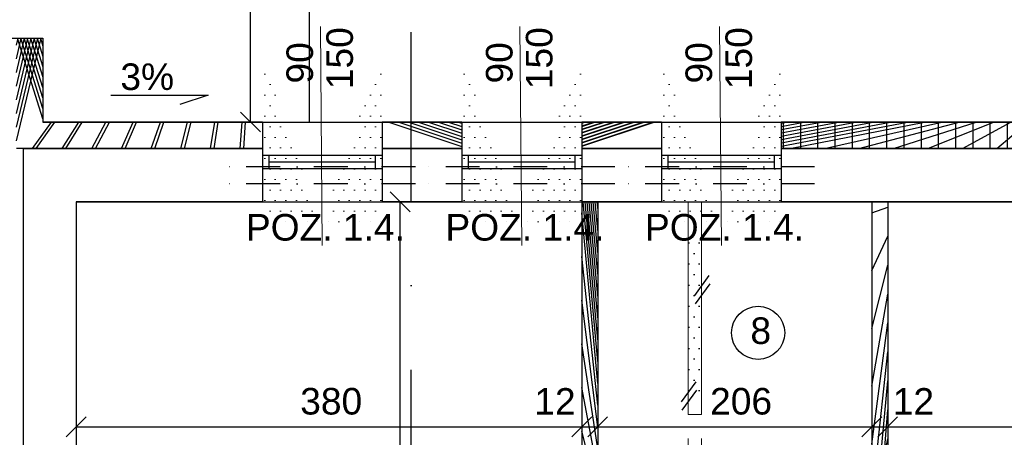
# Model space of a CAD drawing. Header units: millimetres. Extents: x 6528 to 149658, y 3342 to 12852.
# Tile 68 of 122: x 69343 to 70083, y 8368 to 8683. Entities that reach past the tile are written whole.
import ezdxf

# ---------------------------------------------------------------- set-up
doc = ezdxf.new("R2010")
doc.units = ezdxf.units.MM
doc.linetypes.add('ACAD_ISO03W100', pattern=[30, 12, -18])
doc.linetypes.add('DASHDOTX2', pattern=[50.8, 25.4, -12.7, 0, -12.7])
doc.layers.add('R-TAB', color=1, linetype='Continuous')
doc.styles.get("Standard").update_dxf_attribs({"font": 'arial.ttf'})
doc.dimstyles.new('ISO-25', dxfattribs={"dimtxt": 2.5, "dimasz": 2.5, "dimexe": 1.25, "dimexo": 0.625, "dimtad": 1, "dimtxsty": 'Standard', "dimcen": 2.5, "dimadec": 0, "dimazin": 0, "dimtfac": 1, "dimtmove": 0, "dimatfit": 3, "dimfxl": 1, "dimarcsym": 0})
pattern_1 = [(45, (-1177794257.981769, -935731374.6151185), (-11.22532015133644, 11.22532015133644), []), (135, (-1177794257.981769, -935731374.6151185), (-11.22532015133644, -11.22532015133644), [])]
pattern_2 = [(45, (-1177794257.981769, -935731374.6151185), (-11.22532015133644, 11.22532015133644), [])]

# ---------------------------------------------------------------- blocks, each defined once
blk = doc.blocks.new('_Oblique')
at = {"color": 0, "linetype": 'ByBlock', "lineweight": -2}
blk.add_line((-0.5, -0.5), (0.5, 0.5), dxfattribs=at)
blk = doc.blocks.new('*D2208')
at = {"color": 0, "lineweight": -2, "transparency": 16777216}
blk.add_line((69385.06000440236, 9343.647122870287), (69765.06000511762, 9343.647122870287), dxfattribs=at)
at = {"layer": 'Defpoints', "color": 0, "transparency": 16777216}
for p in [(69765.06000511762, 9343.647122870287), (69765.06000511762, 8605.670604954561), (69385.06000440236, 8545.670604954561)]:
    blk.add_point(p, dxfattribs=at)
at = {"color": 0, "lineweight": -2, "transparency": 16777216, "xscale": 15, "yscale": 15, "zscale": 15, "rotation": 180}
blk.add_blockref('_Oblique', (69385.06000440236, 9343.647122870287), dxfattribs=at)
at = {"color": 0, "lineweight": -2, "transparency": 16777216, "xscale": 15, "yscale": 15, "zscale": 15}
blk.add_blockref('_Oblique', (69765.06000511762, 9343.647122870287), dxfattribs=at)
at = {"color": 0, "transparency": 16777216, "insert": (69571.67107098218, 9362.790905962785), "char_height": 20, "attachment_point": 5}
blk.add_mtext('380', dxfattribs=at)
blk = doc.blocks.new('*D2209')
at = {"color": 0, "lineweight": -2, "transparency": 16777216}
blk.add_line((69765.0600048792, 9343.647122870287), (69777.06000464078, 9343.647122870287), dxfattribs=at)
at = {"layer": 'Defpoints', "color": 0, "transparency": 16777216}
for p in [(69777.06000464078, 9343.647122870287), (69765.0600048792, 8605.670604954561), (69777.06000464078, 8545.670604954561)]:
    blk.add_point(p, dxfattribs=at)
at = {"color": 0, "lineweight": -2, "transparency": 16777216, "xscale": 15, "yscale": 15, "zscale": 15, "rotation": 180}
blk.add_blockref('_Oblique', (69765.0600048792, 9343.647122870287), dxfattribs=at)
at = {"color": 0, "lineweight": -2, "transparency": 16777216, "xscale": 15, "yscale": 15, "zscale": 15}
blk.add_blockref('_Oblique', (69777.06000464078, 9343.647122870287), dxfattribs=at)
at = {"color": 0, "transparency": 16777216, "insert": (69775.0959836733, 9362.790905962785), "char_height": 20, "attachment_point": 5}
blk.add_mtext('12', dxfattribs=at)
blk = doc.blocks.new('*D2210')
at = {"color": 0, "lineweight": -2, "transparency": 16777216}
blk.add_line((69360.4715971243, 9393.647122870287), (71199.0600048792, 9393.647122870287), dxfattribs=at)
at = {"layer": 'Defpoints', "color": 0, "transparency": 16777216}
for p in [(71199.0600048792, 9393.647122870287), (69360.4715971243, 8605.670604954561), (71199.0600048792, 8605.670604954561)]:
    blk.add_point(p, dxfattribs=at)
at = {"color": 0, "lineweight": -2, "transparency": 16777216, "xscale": 15, "yscale": 15, "zscale": 15, "rotation": 180}
blk.add_blockref('_Oblique', (69360.4715971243, 9393.647122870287), dxfattribs=at)
at = {"color": 0, "lineweight": -2, "transparency": 16777216, "xscale": 15, "yscale": 15, "zscale": 15}
blk.add_blockref('_Oblique', (71199.0600048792, 9393.647122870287), dxfattribs=at)
at = {"color": 0, "transparency": 16777216, "insert": (70221.241278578, 9412.790905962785), "char_height": 20, "attachment_point": 5}
blk.add_mtext('1839', dxfattribs=at)
blk = doc.blocks.new('*D2259')
at = {"color": 0, "lineweight": -2, "transparency": 16777216}
blk.add_line((69360.06000440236, 9293.647122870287), (69525.06000464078, 9293.647122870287), dxfattribs=at)
at = {"layer": 'Defpoints', "color": 0, "transparency": 16777216}
for p in [(69525.06000464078, 9293.647122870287), (69360.06000440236, 8605.670604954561), (69525.06000464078, 8605.670604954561)]:
    blk.add_point(p, dxfattribs=at)
at = {"color": 0, "lineweight": -2, "transparency": 16777216, "xscale": 15, "yscale": 15, "zscale": 15, "rotation": 180}
blk.add_blockref('_Oblique', (69360.06000440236, 9293.647122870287), dxfattribs=at)
at = {"color": 0, "lineweight": -2, "transparency": 16777216, "xscale": 15, "yscale": 15, "zscale": 15}
blk.add_blockref('_Oblique', (69525.06000464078, 9293.647122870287), dxfattribs=at)
at = {"color": 0, "transparency": 16777216, "insert": (69431.69932787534, 9312.790905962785), "char_height": 20, "attachment_point": 5}
blk.add_mtext('165', dxfattribs=at)
blk = doc.blocks.new('*D2260')
at = {"color": 0, "lineweight": -2, "transparency": 16777216}
blk.add_line((69525.06000440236, 9293.647122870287), (69615.06000440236, 9293.647122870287), dxfattribs=at)
at = {"layer": 'Defpoints', "color": 0, "transparency": 16777216}
for p in [(69615.06000440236, 9293.647122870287), (69525.06000440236, 8605.67060507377), (69615.06000440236, 8605.67060507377)]:
    blk.add_point(p, dxfattribs=at)
at = {"color": 0, "lineweight": -2, "transparency": 16777216, "xscale": 15, "yscale": 15, "zscale": 15, "rotation": 180}
blk.add_blockref('_Oblique', (69525.06000440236, 9293.647122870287), dxfattribs=at)
at = {"color": 0, "lineweight": -2, "transparency": 16777216, "xscale": 15, "yscale": 15, "zscale": 15}
blk.add_blockref('_Oblique', (69615.06000440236, 9293.647122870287), dxfattribs=at)
at = {"color": 0, "transparency": 16777216, "insert": (69568.04878394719, 9312.790905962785), "char_height": 20, "attachment_point": 5}
blk.add_mtext('90', dxfattribs=at)
blk = doc.blocks.new('*D2261')
at = {"color": 0, "lineweight": -2, "transparency": 16777216}
blk.add_line((69615.06000440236, 9293.647122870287), (69675.06000440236, 9293.647122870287), dxfattribs=at)
at = {"layer": 'Defpoints', "color": 0, "transparency": 16777216}
for p in [(69675.06000440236, 9293.647122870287), (69615.06000440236, 8605.67060507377), (69675.06000440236, 8605.67060519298)]:
    blk.add_point(p, dxfattribs=at)
at = {"color": 0, "lineweight": -2, "transparency": 16777216, "xscale": 15, "yscale": 15, "zscale": 15, "rotation": 180}
blk.add_blockref('_Oblique', (69615.06000440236, 9293.647122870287), dxfattribs=at)
at = {"color": 0, "lineweight": -2, "transparency": 16777216, "xscale": 15, "yscale": 15, "zscale": 15}
blk.add_blockref('_Oblique', (69675.06000440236, 9293.647122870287), dxfattribs=at)
at = {"color": 0, "transparency": 16777216, "insert": (69652.04397862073, 9312.790905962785), "char_height": 20, "attachment_point": 5}
blk.add_mtext('60', dxfattribs=at)
blk = doc.blocks.new('*D2262')
at = {"color": 0, "lineweight": -2, "transparency": 16777216}
blk.add_line((69675.06000440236, 9293.647122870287), (69765.06000511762, 9293.647122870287), dxfattribs=at)
at = {"layer": 'Defpoints', "color": 0, "transparency": 16777216}
for p in [(69765.06000511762, 9293.647122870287), (69675.06000440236, 8605.67060519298), (69765.06000511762, 8605.670604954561)]:
    blk.add_point(p, dxfattribs=at)
at = {"color": 0, "lineweight": -2, "transparency": 16777216, "xscale": 15, "yscale": 15, "zscale": 15, "rotation": 180}
blk.add_blockref('_Oblique', (69675.06000440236, 9293.647122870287), dxfattribs=at)
at = {"color": 0, "lineweight": -2, "transparency": 16777216, "xscale": 15, "yscale": 15, "zscale": 15}
blk.add_blockref('_Oblique', (69765.06000511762, 9293.647122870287), dxfattribs=at)
at = {"color": 0, "transparency": 16777216, "insert": (69722.87806575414, 9312.790905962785), "char_height": 20, "attachment_point": 5}
blk.add_mtext('90', dxfattribs=at)
blk = doc.blocks.new('*D2263')
at = {"color": 0, "lineweight": -2, "transparency": 16777216}
blk.add_line((69765.06000511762, 9293.647122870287), (69825.06000440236, 9293.647122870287), dxfattribs=at)
at = {"layer": 'Defpoints', "color": 0, "transparency": 16777216}
for p in [(69825.06000440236, 9293.647122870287), (69765.06000511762, 8605.670604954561), (69825.06000440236, 8605.670604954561)]:
    blk.add_point(p, dxfattribs=at)
at = {"color": 0, "lineweight": -2, "transparency": 16777216, "xscale": 15, "yscale": 15, "zscale": 15, "rotation": 180}
blk.add_blockref('_Oblique', (69765.06000511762, 9293.647122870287), dxfattribs=at)
at = {"color": 0, "lineweight": -2, "transparency": 16777216, "xscale": 15, "yscale": 15, "zscale": 15}
blk.add_blockref('_Oblique', (69825.06000440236, 9293.647122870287), dxfattribs=at)
at = {"color": 0, "transparency": 16777216, "insert": (69802.04397862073, 9312.790905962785), "char_height": 20, "attachment_point": 5}
blk.add_mtext('60', dxfattribs=at)
blk = doc.blocks.new('*D2264')
at = {"color": 0, "lineweight": -2, "transparency": 16777216}
blk.add_line((69825.06000440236, 9293.647122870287), (69915.06000440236, 9293.647122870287), dxfattribs=at)
at = {"layer": 'Defpoints', "color": 0, "transparency": 16777216}
for p in [(69915.06000440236, 9293.647122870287), (69825.06000440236, 8605.670604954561), (69915.06000440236, 8605.67060507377)]:
    blk.add_point(p, dxfattribs=at)
at = {"color": 0, "lineweight": -2, "transparency": 16777216, "xscale": 15, "yscale": 15, "zscale": 15, "rotation": 180}
blk.add_blockref('_Oblique', (69825.06000440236, 9293.647122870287), dxfattribs=at)
at = {"color": 0, "lineweight": -2, "transparency": 16777216, "xscale": 15, "yscale": 15, "zscale": 15}
blk.add_blockref('_Oblique', (69915.06000440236, 9293.647122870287), dxfattribs=at)
at = {"color": 0, "transparency": 16777216, "insert": (69872.87806575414, 9312.790905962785), "char_height": 20, "attachment_point": 5}
blk.add_mtext('90', dxfattribs=at)
blk = doc.blocks.new('*D2265')
at = {"color": 0, "lineweight": -2, "transparency": 16777216}
blk.add_line((69915.06000440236, 9293.647122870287), (70124.06000416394, 9293.647122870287), dxfattribs=at)
at = {"layer": 'Defpoints', "color": 0, "transparency": 16777216}
for p in [(70124.06000416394, 9293.647122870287), (69915.06000440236, 8605.67060507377), (70124.06000416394, 8605.67060519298)]:
    blk.add_point(p, dxfattribs=at)
at = {"color": 0, "lineweight": -2, "transparency": 16777216, "xscale": 15, "yscale": 15, "zscale": 15, "rotation": 180}
blk.add_blockref('_Oblique', (69915.06000440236, 9293.647122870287), dxfattribs=at)
at = {"color": 0, "lineweight": -2, "transparency": 16777216, "xscale": 15, "yscale": 15, "zscale": 15}
blk.add_blockref('_Oblique', (70124.06000416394, 9293.647122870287), dxfattribs=at)
at = {"color": 0, "transparency": 16777216, "insert": (70016.8785080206, 9312.790905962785), "char_height": 20, "attachment_point": 5}
blk.add_mtext('209', dxfattribs=at)
blk = doc.blocks.new('*D2276')
at = {"color": 0, "lineweight": -2, "transparency": 16777216}
blk.add_line((69777.06000440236, 9343.647122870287), (69983.06000440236, 9343.647122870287), dxfattribs=at)
at = {"layer": 'Defpoints', "color": 0, "transparency": 16777216}
for p in [(69983.06000440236, 9343.647122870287), (69983.06000440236, 8605.670604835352), (69777.06000440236, 8545.670604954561)]:
    blk.add_point(p, dxfattribs=at)
at = {"color": 0, "lineweight": -2, "transparency": 16777216, "xscale": 15, "yscale": 15, "zscale": 15, "rotation": 180}
blk.add_blockref('_Oblique', (69777.06000440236, 9343.647122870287), dxfattribs=at)
at = {"color": 0, "lineweight": -2, "transparency": 16777216, "xscale": 15, "yscale": 15, "zscale": 15}
blk.add_blockref('_Oblique', (69983.06000440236, 9343.647122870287), dxfattribs=at)
at = {"color": 0, "transparency": 16777216, "insert": (69873.40377848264, 9362.790905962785), "char_height": 20, "attachment_point": 5}
blk.add_mtext('206', dxfattribs=at)
blk = doc.blocks.new('*D2277')
at = {"color": 0, "lineweight": -2, "transparency": 16777216}
blk.add_line((69983.06000416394, 9343.647122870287), (69995.06000440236, 9343.647122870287), dxfattribs=at)
at = {"layer": 'Defpoints', "color": 0, "transparency": 16777216}
for p in [(69995.06000440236, 9343.647122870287), (69983.06000416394, 8605.670604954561), (69995.06000440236, 8605.670604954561)]:
    blk.add_point(p, dxfattribs=at)
at = {"color": 0, "lineweight": -2, "transparency": 16777216, "xscale": 15, "yscale": 15, "zscale": 15, "rotation": 180}
blk.add_blockref('_Oblique', (69983.06000416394, 9343.647122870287), dxfattribs=at)
at = {"color": 0, "lineweight": -2, "transparency": 16777216, "xscale": 15, "yscale": 15, "zscale": 15}
blk.add_blockref('_Oblique', (69995.06000440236, 9343.647122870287), dxfattribs=at)
at = {"color": 0, "transparency": 16777216, "insert": (69993.0959836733, 9362.790905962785), "char_height": 20, "attachment_point": 5}
blk.add_mtext('12', dxfattribs=at)
blk = doc.blocks.new('*D2278')
at = {"color": 0, "lineweight": -2, "transparency": 16777216}
blk.add_line((69995.06000416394, 9343.647122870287), (70275.06000440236, 9343.647122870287), dxfattribs=at)
at = {"layer": 'Defpoints', "color": 0, "transparency": 16777216}
for p in [(70275.06000440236, 9343.647122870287), (69995.06000416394, 8605.670604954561), (70275.06000440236, 8605.67060507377)]:
    blk.add_point(p, dxfattribs=at)
at = {"color": 0, "lineweight": -2, "transparency": 16777216, "xscale": 15, "yscale": 15, "zscale": 15, "rotation": 180}
blk.add_blockref('_Oblique', (69995.06000416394, 9343.647122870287), dxfattribs=at)
at = {"color": 0, "lineweight": -2, "transparency": 16777216, "xscale": 15, "yscale": 15, "zscale": 15}
blk.add_blockref('_Oblique', (70275.06000440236, 9343.647122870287), dxfattribs=at)
at = {"color": 0, "transparency": 16777216, "insert": (70135.3494498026, 9362.790905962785), "char_height": 20, "attachment_point": 5}
blk.add_mtext('280', dxfattribs=at)
blk = doc.blocks.new('*D2284')
at = {"color": 0, "lineweight": -2, "transparency": 16777216}
blk.add_line((69385.06000440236, 8376.324768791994), (69765.06000440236, 8376.324768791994), dxfattribs=at)
at = {"layer": 'Defpoints', "color": 0, "transparency": 16777216}
for p in [(69385.06000440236, 8545.670604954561), (69765.06000440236, 8545.670604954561), (69765.06000440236, 8376.324768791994)]:
    blk.add_point(p, dxfattribs=at)
at = {"color": 0, "lineweight": -2, "transparency": 16777216, "xscale": 15, "yscale": 15, "zscale": 15, "rotation": 180}
blk.add_blockref('_Oblique', (69385.06000440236, 8376.324768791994), dxfattribs=at)
at = {"color": 0, "lineweight": -2, "transparency": 16777216, "xscale": 15, "yscale": 15, "zscale": 15}
blk.add_blockref('_Oblique', (69765.06000440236, 8376.324768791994), dxfattribs=at)
at = {"color": 0, "transparency": 16777216, "insert": (69576.73632972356, 8395.468551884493), "char_height": 20, "attachment_point": 5}
blk.add_mtext('380', dxfattribs=at)
blk = doc.blocks.new('*D2285')
at = {"color": 0, "lineweight": -2, "transparency": 16777216}
blk.add_line((69765.06000440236, 8376.324768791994), (69777.06000440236, 8376.324768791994), dxfattribs=at)
at = {"layer": 'Defpoints', "color": 0, "transparency": 16777216}
for p in [(69765.06000440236, 8545.670604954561), (69777.06000440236, 8545.670604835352), (69777.06000440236, 8376.324768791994)]:
    blk.add_point(p, dxfattribs=at)
at = {"color": 0, "lineweight": -2, "transparency": 16777216, "xscale": 15, "yscale": 15, "zscale": 15, "rotation": 180}
blk.add_blockref('_Oblique', (69765.06000440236, 8376.324768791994), dxfattribs=at)
at = {"color": 0, "lineweight": -2, "transparency": 16777216, "xscale": 15, "yscale": 15, "zscale": 15}
blk.add_blockref('_Oblique', (69777.06000440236, 8376.324768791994), dxfattribs=at)
at = {"color": 0, "transparency": 16777216, "insert": (69744.95570628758, 8395.468551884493), "char_height": 20, "attachment_point": 5}
blk.add_mtext('12', dxfattribs=at)
blk = doc.blocks.new('*D2286')
at = {"color": 0, "lineweight": -2, "transparency": 16777216}
blk.add_line((69777.06000440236, 8376.324768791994), (69983.06000416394, 8376.324768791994), dxfattribs=at)
at = {"layer": 'Defpoints', "color": 0, "transparency": 16777216}
for p in [(69777.06000440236, 8545.670604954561), (69983.06000416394, 8545.670604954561), (69983.06000416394, 8376.324768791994)]:
    blk.add_point(p, dxfattribs=at)
at = {"color": 0, "lineweight": -2, "transparency": 16777216, "xscale": 15, "yscale": 15, "zscale": 15, "rotation": 180}
blk.add_blockref('_Oblique', (69777.06000440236, 8376.324768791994), dxfattribs=at)
at = {"color": 0, "lineweight": -2, "transparency": 16777216, "xscale": 15, "yscale": 15, "zscale": 15}
blk.add_blockref('_Oblique', (69983.06000416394, 8376.324768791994), dxfattribs=at)
at = {"color": 0, "transparency": 16777216, "insert": (69884.86233680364, 8395.468551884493), "char_height": 20, "attachment_point": 5}
blk.add_mtext('206', dxfattribs=at)
blk = doc.blocks.new('*D2287')
at = {"color": 0, "lineweight": -2, "transparency": 16777216}
blk.add_line((69983.06000440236, 8376.324769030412), (69995.06000440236, 8376.324769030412), dxfattribs=at)
at = {"layer": 'Defpoints', "color": 0, "transparency": 16777216}
for p in [(69983.06000440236, 8545.67060519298), (69995.06000440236, 8545.67060507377), (69995.06000440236, 8376.324769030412)]:
    blk.add_point(p, dxfattribs=at)
at = {"color": 0, "lineweight": -2, "transparency": 16777216, "xscale": 15, "yscale": 15, "zscale": 15, "rotation": 180}
blk.add_blockref('_Oblique', (69983.06000440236, 8376.324769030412), dxfattribs=at)
at = {"color": 0, "lineweight": -2, "transparency": 16777216, "xscale": 15, "yscale": 15, "zscale": 15}
blk.add_blockref('_Oblique', (69995.06000440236, 8376.324769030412), dxfattribs=at)
at = {"color": 0, "transparency": 16777216, "insert": (70014.3832420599, 8395.468552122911), "char_height": 20, "attachment_point": 5}
blk.add_mtext('12', dxfattribs=at)
blk = doc.blocks.new('*D2288')
at = {"color": 0, "lineweight": -2, "transparency": 16777216}
blk.add_line((69995.06000440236, 8376.324769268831), (70275.06000440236, 8376.324769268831), dxfattribs=at)
at = {"layer": 'Defpoints', "color": 0, "transparency": 16777216}
for p in [(69995.06000440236, 8545.670605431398), (70275.06000440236, 8545.670604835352), (70275.06000440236, 8376.324769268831)]:
    blk.add_point(p, dxfattribs=at)
at = {"color": 0, "lineweight": -2, "transparency": 16777216, "xscale": 15, "yscale": 15, "zscale": 15, "rotation": 180}
blk.add_blockref('_Oblique', (69995.06000440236, 8376.324769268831), dxfattribs=at)
at = {"color": 0, "lineweight": -2, "transparency": 16777216, "xscale": 15, "yscale": 15, "zscale": 15}
blk.add_blockref('_Oblique', (70275.06000440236, 8376.324769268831), dxfattribs=at)
at = {"color": 0, "transparency": 16777216, "insert": (70137.64107387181, 8395.46855236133), "char_height": 20, "attachment_point": 5}
blk.add_mtext('280', dxfattribs=at)
blk = doc.blocks.new('*D2293')
at = {"color": 0, "lineweight": -2, "transparency": 16777216}
blk.add_line((69628.47149889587, 8194.67060555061), (69628.47149889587, 8545.670604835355), dxfattribs=at)
at = {"layer": 'Defpoints', "color": 0, "transparency": 16777216}
for p in [(69615.06000440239, 8545.670604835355), (69628.47149889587, 8545.670604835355), (69777.0600046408, 8194.670605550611)]:
    blk.add_point(p, dxfattribs=at)
at = {"color": 0, "lineweight": -2, "transparency": 16777216, "xscale": 15, "yscale": 15, "zscale": 15}
for p, rotation in [((69628.47149889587, 8545.670604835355), 90), ((69628.47149889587, 8194.67060555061), 270)]:
    blk.add_blockref('_Oblique', p, dxfattribs=dict(at, rotation=rotation))
at = {"color": 0, "transparency": 16777216, "insert": (69608.481492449, 8334.282300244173), "char_height": 20, "attachment_point": 5, "rotation": 90}
blk.add_mtext('351', dxfattribs=at)
blk = doc.blocks.new('*D2319')
at = {"color": 0, "lineweight": -2, "transparency": 16777216}
blk.add_line((69360.06000440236, 9343.647122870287), (69385.06000464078, 9343.647122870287), dxfattribs=at)
at = {"layer": 'Defpoints', "color": 0, "transparency": 16777216}
for p in [(69385.06000464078, 9343.647122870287), (69360.06000440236, 8605.670604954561), (69385.06000464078, 8545.670604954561)]:
    blk.add_point(p, dxfattribs=at)
at = {"color": 0, "lineweight": -2, "transparency": 16777216, "xscale": 15, "yscale": 15, "zscale": 15, "rotation": 180}
blk.add_blockref('_Oblique', (69360.06000440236, 9343.647122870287), dxfattribs=at)
at = {"color": 0, "lineweight": -2, "transparency": 16777216, "xscale": 15, "yscale": 15, "zscale": 15}
blk.add_blockref('_Oblique', (69385.06000464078, 9343.647122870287), dxfattribs=at)
at = {"color": 0, "transparency": 16777216, "insert": (69365.58789174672, 9362.790905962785), "char_height": 20, "attachment_point": 5}
blk.add_mtext('25', dxfattribs=at)
blk = doc.blocks.new('*D2496')
at = {"color": 0, "lineweight": -2, "transparency": 16777216}
blk.add_line((69515.96479265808, 8605.670604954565), (69515.96479265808, 8853.670605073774), dxfattribs=at)
at = {"layer": 'Defpoints', "color": 0, "transparency": 16777216}
for p in [(69360.06000440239, 8853.670605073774), (69515.96479265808, 8853.670605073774), (69360.06000440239, 8605.670604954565)]:
    blk.add_point(p, dxfattribs=at)
at = {"color": 0, "lineweight": -2, "transparency": 16777216, "xscale": 15, "yscale": 15, "zscale": 15}
for p, rotation in [((69515.96479265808, 8853.670605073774), 90), ((69515.96479265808, 8605.670604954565), 270)]:
    blk.add_blockref('_Oblique', p, dxfattribs=dict(at, rotation=rotation))
at = {"color": 0, "transparency": 16777216, "insert": (69534.20780413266, 8748.276445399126), "char_height": 20, "attachment_point": 5, "rotation": 90}
blk.add_mtext('248', dxfattribs=at)

msp = doc.modelspace()

# ---------------------------------------------------------------- hatches: boundary and pattern name
h = msp.add_hatch()
h.set_pattern_fill('ANSI37', color=256, scale=5)
h.set_pattern_definition(pattern_1)
h.paths.add_polyline_path([(69525.06000440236, 8605.670604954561), (69360.06000440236, 8605.670604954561), (69360.06000440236, 8668.670604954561), (69340.06000440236, 8668.670604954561), (69340.06000440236, 8585.670604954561), (69345.06000440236, 8585.670604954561), (69525.06000440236, 8585.67060507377)])
h.paths.add_polyline_path([(71199.06000440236, 8605.670604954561), (71013.06000440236, 8605.670604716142), (71013.06000440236, 8585.670604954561), (71179.06000440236, 8585.670604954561), (71189.06000440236, 8002.670604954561), (71189.06000440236, 7997.670604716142), (71189.06000440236, 7870.670604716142), (71209.06000440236, 7870.670604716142), (71209.06000440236, 7870.670604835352), (71209.06000440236, 8002.670604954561)])
h.paths.add_polyline_path([(71209.06000440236, 7784.670604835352), (71209.06000392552, 7780.670604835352), (71189.06000440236, 7780.670604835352), (71189.06000440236, 7065.670604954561), (71149.06000440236, 7065.670604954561), (71089.06000464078, 7065.67060507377), (71089.06000464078, 7045.670604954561), (71209.06000440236, 7045.670604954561)])
at = {"lineweight": 0}
h = msp.add_hatch(dxfattribs=at)
h.set_pattern_fill('DOTS', color=256, scale=5)
h.set_pattern_definition([(0, (-1177796886.520526, -935731374.6151185), (3.96875, 7.9375), [0, -7.9375])])
h.paths.add_polyline_path([(69569.26909153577, 8605.67060507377), (69525.06000440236, 8605.67060507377), (69525.06000440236, 8580.670604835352), (69569.48212568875, 8580.670604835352)])
h.paths.add_polyline_path([(69615.06000440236, 8605.67060507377), (69569.26909153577, 8605.67060507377), (69569.48212568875, 8580.670604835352), (69615.06000440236, 8580.670604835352)])
h.paths.add_polyline_path([(69615.06000440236, 8570.670604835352), (69569.56733958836, 8570.670604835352), (69569.78037374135, 8545.670604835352), (69615.06000440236, 8545.670604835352)])
h.paths.add_polyline_path([(69569.56733958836, 8570.670604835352), (69525.06000440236, 8570.670604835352), (69525.06000440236, 8545.670604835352), (69569.78037374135, 8545.670604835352)])
h = msp.add_hatch()
h.set_pattern_fill('ANSI37', color=256, scale=5)
h.set_pattern_definition(pattern_1)
h.paths.add_polyline_path([(69675.06000440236, 8605.670604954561), (69615.06000440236, 8605.670604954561), (69615.06000440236, 8585.67060507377), (69675.06000440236, 8585.67060507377)])
h.paths.add_polyline_path([(69825.06000440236, 8605.67060507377), (69765.06000440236, 8605.670604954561), (69765.06000440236, 8585.67060507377), (69825.06000440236, 8585.67060507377)])
h.paths.add_polyline_path([(70124.06000440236, 8605.67060507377), (69915.06000440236, 8605.67060507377), (69915.06000440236, 8585.67060519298), (70124.06000440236, 8585.67060507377)])
h.paths.add_polyline_path([(70605.06000440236, 8605.670604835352), (70414.06000440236, 8605.67060507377), (70414.06000440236, 8585.67060507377), (70612.06000440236, 8585.670604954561), (70605.06000440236, 8585.670604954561)])
h.paths.add_polyline_path([(70324.06000440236, 8605.67060507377), (70214.06000440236, 8605.67060507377), (70214.06000440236, 8585.67060507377), (70324.06000440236, 8585.67060507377)])
h.paths.add_polyline_path([(70773.06000440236, 8605.670604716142), (70713.06000440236, 8605.670604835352), (70713.06000440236, 8585.670604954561), (70773.06000440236, 8585.670604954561)])
h.paths.add_polyline_path([(70923.06000440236, 8605.670604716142), (70863.06000440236, 8605.670604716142), (70863.06000440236, 8585.670604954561), (70923.06000440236, 8585.670604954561)])
h = msp.add_hatch(dxfattribs=at)
h.set_pattern_fill('DOTS', color=256, scale=5)
h.set_pattern_definition([(0, (-1177796736.520526, -935731374.6151186), (3.96875, 7.9375), [0, -7.9375])])
h.paths.add_polyline_path([(69719.26909153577, 8605.670604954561), (69675.06000440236, 8605.670604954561), (69675.06000440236, 8580.670604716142), (69719.48212568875, 8580.670604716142)])
h.paths.add_polyline_path([(69765.06000440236, 8605.670604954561), (69719.26909153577, 8605.670604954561), (69719.48212568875, 8580.670604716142), (69765.06000440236, 8580.670604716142)])
h.paths.add_polyline_path([(69765.06000440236, 8570.670604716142), (69719.56733958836, 8570.670604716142), (69719.78037374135, 8545.670604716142), (69765.06000440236, 8545.670604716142)])
h.paths.add_polyline_path([(69719.56733958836, 8570.670604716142), (69675.06000440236, 8570.670604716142), (69675.06000440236, 8545.670604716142), (69719.78037374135, 8545.670604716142)])
h = msp.add_hatch(dxfattribs=at)
h.set_pattern_fill('DOTS', color=256, scale=5)
h.set_pattern_definition([(0, (-1177796586.520526, -935731374.6151184), (3.96875, 7.9375), [0, -7.9375])])
h.paths.add_polyline_path([(69869.26909153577, 8605.67060519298), (69825.06000440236, 8605.67060519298), (69825.06000440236, 8580.670604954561), (69869.48212568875, 8580.670604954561)])
h.paths.add_polyline_path([(69915.06000440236, 8605.67060519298), (69869.26909153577, 8605.67060519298), (69869.48212568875, 8580.670604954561), (69915.06000440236, 8580.670604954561)])
h.paths.add_polyline_path([(69915.06000440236, 8570.670604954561), (69869.56733958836, 8570.670604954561), (69869.78037374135, 8545.670604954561), (69915.06000440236, 8545.670604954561)])
h.paths.add_polyline_path([(69869.56733958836, 8570.670604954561), (69825.06000440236, 8570.670604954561), (69825.06000440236, 8545.670604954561), (69869.78037374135, 8545.670604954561)])
h = msp.add_hatch()
h.set_pattern_fill('DOTS', color=256, scale=5)
h.set_pattern_definition([(0, (-1177794257.981769, -935731374.6151185), (3.96875, 7.9375), [0, -7.9375])])
h.paths.add_polyline_path([(69765.06000464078, 8280.67060519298), (69385.06000440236, 8280.670604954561), (69385.06000440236, 8270.670604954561), (69765.06000464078, 8270.67060519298)])
h.paths.add_polyline_path([(69855.06000440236, 8295.670605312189), (69845.06000464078, 8295.670605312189), (69845.06000464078, 8280.67060519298), (69777.06000464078, 8280.67060519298), (69777.06000464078, 8270.67060519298), (69845.06000464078, 8270.67060519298), (69845.06000464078, 8255.67060519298), (69855.06000440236, 8255.67060519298)])
h.paths.add_polyline_path([(69855.06000440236, 8545.670604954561), (69845.06000440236, 8545.670604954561), (69845.06000464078, 8385.670605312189), (69855.06000440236, 8385.670605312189), (69855.06000440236, 8385.670605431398)])
h.paths.add_polyline_path([(69855.06000464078, 8165.67060519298), (69845.06000464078, 8165.67060519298), (69845.06000464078, 8165.67060507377), (69845.06000464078, 8108.22126389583, -0.05054773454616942), (69855.06000464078, 8092.003035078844)])
h.paths.add_polyline_path([(69855.06000464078, 8092.003035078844, 0.05054773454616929), (69845.06000464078, 8108.22126389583), (69845.06000464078, 8060.17060507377), (69855.06000464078, 8060.17060507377)])
h.paths.add_polyline_path([(69855.06000464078, 8055.17060507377), (69845.06000464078, 8055.17060507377), (69845.06000464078, 8027.670604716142), (69855.06000464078, 8027.670604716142)])
h.paths.add_polyline_path([(69855.06000464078, 8060.17060507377), (69845.06000464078, 8060.17060507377), (69845.06000464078, 8055.17060507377), (69855.06000464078, 8055.17060507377)])
h = msp.add_hatch()
h.set_pattern_fill('ANSI31', color=256, scale=5)
h.set_pattern_definition(pattern_2)
h.paths.add_polyline_path([(69777.06000440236, 8545.670604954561), (69765.06000440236, 8545.670604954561), (69765.06000464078, 8280.67060519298), (69777.06000464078, 8280.67060519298)])
h.paths.add_polyline_path([(69777.06000464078, 8270.67060519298), (69765.06000464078, 8270.67060519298), (69765.06000464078, 8152.67060507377), (69777.06000464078, 8152.67060507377)])
h.paths.add_polyline_path([(69777.0600048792, 8052.67060507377), (69765.0600048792, 8052.67060507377), (69765.0600048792, 8027.670604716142), (69777.0600048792, 8027.670604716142)])
h = msp.add_hatch()
h.set_pattern_fill('ANSI31', color=256, scale=5)
h.set_pattern_definition(pattern_2)
h.paths.add_polyline_path([(69845.06000464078, 8194.670604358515), (69777.06000464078, 8194.670604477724), (69777.06000464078, 8182.670604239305), (69845.06000464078, 8182.670604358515)])
h.paths.add_polyline_path([(69855.06000440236, 8194.670604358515), (69845.06000464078, 8194.670604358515), (69845.06000464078, 8182.670604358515), (69855.06000440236, 8182.670604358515)])
h.paths.add_polyline_path([(69995.06000440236, 8545.670604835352), (69983.06000440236, 8545.670604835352), (69983.06000464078, 8194.670604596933), (69958.06000464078, 8194.670604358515), (69958.06000464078, 8182.670604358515), (70011.06000464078, 8182.670604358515), (70011.06000464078, 8194.670604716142), (69995.06000464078, 8194.670604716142)])

# ---------------------------------------------------------------- linework, layer by layer
at = {"linetype": 'DASHDOTX2', "lineweight": 30, "ltscale": 5}
msp.add_line((69636.8807369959, 6513.506899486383), (69636.8807369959, 9455.098735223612), dxfattribs=at)
for p, q in [((69560.05915610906, 8854.253095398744), (69560.05915610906, 8605.67060507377)), ((69411.18659536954, 8625.972992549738), (69484.23123495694, 8625.972992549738)), ((69484.23123495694, 8625.972992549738), (69462.93542902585, 8618.739176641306)), ((69360.06000440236, 8605.670604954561), (69525.06000440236, 8605.670604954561)), ((69360.06000440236, 8605.670604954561), (69525.06000440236, 8605.670604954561)), ((69525.06000416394, 8605.67060507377), (69615.06000416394, 8605.67060507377)), ((69615.06000440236, 8605.670604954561), (69675.06000440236, 8605.670604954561)), ((69675.06000416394, 8605.67060519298), (69765.06000416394, 8605.67060519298)), ((69765.06000440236, 8605.670604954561), (69825.06000440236, 8605.67060507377)), ((69825.06000440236, 8605.670604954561), (69915.06000440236, 8605.670604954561)), ((69915.06000440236, 8605.67060507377), (70124.06000440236, 8605.67060507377)), ((69345.06000440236, 8585.670604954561), (69340.06000440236, 8585.670604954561)), ((69345.06000440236, 8585.670604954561), (69525.06000440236, 8585.67060507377)), ((69525.06000416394, 8580.670604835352), (69615.06000416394, 8580.670604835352)), ((69530.06000416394, 8570.670604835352), (69530.06000416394, 8580.670604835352)), ((69610.06000416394, 8570.670604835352), (69610.06000416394, 8580.670604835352)), ((69615.06000440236, 8585.67060507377), (69675.06000440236, 8585.67060507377)), ((69675.06000416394, 8580.670604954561), (69765.06000416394, 8580.670604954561)), ((69680.06000416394, 8570.670604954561), (69680.06000416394, 8580.670604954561)), ((69760.06000416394, 8570.670604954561), (69760.06000416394, 8580.670604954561)), ((69765.06000440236, 8585.67060507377), (69825.06000440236, 8585.67060507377)), ((69825.06000440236, 8580.670604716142), (69915.06000440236, 8580.670604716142)), ((69830.06000440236, 8570.670604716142), (69830.06000440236, 8580.670604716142)), ((69910.06000440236, 8570.670604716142), (69910.06000440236, 8580.670604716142)), ((69915.06000440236, 8585.67060507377), (70124.06000440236, 8585.670604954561)), ((69530.06000416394, 8575.670604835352), (69610.06000416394, 8575.670604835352)), ((69680.06000416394, 8575.670604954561), (69760.06000416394, 8575.670604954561)), ((69830.06000440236, 8575.670604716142), (69910.06000440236, 8575.670604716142)), ((69525.06000416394, 8570.670604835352), (69615.06000416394, 8570.670604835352)), ((69525.06000416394, 8570.670604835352), (69530.06000416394, 8570.670604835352)), ((69675.06000416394, 8570.670604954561), (69765.06000416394, 8570.670604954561)), ((69675.06000416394, 8570.670604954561), (69680.06000416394, 8570.670604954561)), ((69825.06000440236, 8570.670604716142), (69915.06000440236, 8570.670604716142)), ((69825.06000440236, 8570.670604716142), (69830.06000440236, 8570.670604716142)), ((69385.06000440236, 8545.670604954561), (69525.06000440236, 8545.670604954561)), ((69385.06000440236, 8545.670604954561), (69525.06000416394, 8545.670604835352)), ((69385.06000440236, 8545.670604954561), (69445.06000440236, 8545.670604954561)), ((69525.06000416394, 8545.670604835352), (69615.06000416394, 8545.670604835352)), ((69615.06000440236, 8545.670604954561), (69675.06000440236, 8545.670604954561)), ((69615.06000416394, 8545.670604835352), (69675.06000416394, 8545.670604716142)), ((69675.06000416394, 8545.670604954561), (69765.06000416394, 8545.670604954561)), ((69765.06000440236, 8545.670604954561), (69825.06000416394, 8545.670604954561)), ((69777.06000440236, 8545.670604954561), (69825.06000440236, 8545.670604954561)), ((69825.06000440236, 8545.670604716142), (69915.06000440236, 8545.670604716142)), ((69915.06000440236, 8545.670604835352), (70124.06000440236, 8545.670604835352))]:
    msp.add_line(p, q)
at = {"lineweight": 20}
for p, q in [((69568.65575091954, 8677.647337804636), (69570.06000416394, 8512.855424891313)), ((69718.65575091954, 8677.647337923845), (69720.06000416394, 8512.855425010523)), ((69868.65575115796, 8677.647337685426), (69870.06000440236, 8512.855424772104)), ((69845.06000440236, 8545.670604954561), (69845.06000464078, 8385.670605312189)), ((69855.06000440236, 8545.670604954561), (69855.06000440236, 8385.670605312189)), ((69845.06000464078, 8385.670605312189), (69855.06000440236, 8385.670605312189))]:
    msp.add_line(p, q, dxfattribs=at)
at = {"lineweight": 30}
for p, q in [((69300.06000440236, 8668.670604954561), (69360.06000440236, 8668.670604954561)), ((69360.06000440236, 8668.670604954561), (69360.06000440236, 8605.670604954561)), ((69525.06000440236, 8605.670604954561), (69360.06000440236, 8605.670604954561)), ((69525.06000440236, 8605.670604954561), (69525.06000440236, 8545.670604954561)), ((69675.06000440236, 8605.670604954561), (69615.06000440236, 8605.670604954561)), ((69615.06000440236, 8605.670604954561), (69615.06000440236, 8545.670604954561)), ((69675.06000440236, 8605.670604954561), (69675.06000440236, 8545.670604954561)), ((69825.06000440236, 8605.67060507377), (69765.06000440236, 8605.670604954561)), ((69765.06000440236, 8605.670604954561), (69765.06000440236, 8545.670604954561)), ((69825.06000440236, 8605.670604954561), (69825.06000440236, 8545.670604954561)), ((70124.06000440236, 8605.67060507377), (69915.06000440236, 8605.67060507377)), ((69915.06000440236, 8605.670604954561), (69915.06000440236, 8545.670604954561)), ((69345.06000440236, 8585.670604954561), (69345.06000440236, 8002.670604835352)), ((69525.06000440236, 8585.67060507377), (69345.06000440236, 8585.670604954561)), ((69675.06000440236, 8585.67060507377), (69615.06000440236, 8585.67060507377)), ((69825.06000440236, 8585.67060519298), (69765.06000440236, 8585.67060507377)), ((70124.06000440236, 8585.67060507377), (69915.06000440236, 8585.67060519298)), ((69385.06000440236, 8545.670604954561), (69385.06000440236, 8280.67060507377)), ((69525.06000440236, 8545.670604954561), (69385.06000440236, 8545.670604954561)), ((69675.06000440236, 8545.670604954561), (69615.06000440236, 8545.670604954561)), ((69825.06000440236, 8545.670604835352), (69765.06000440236, 8545.670604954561)), ((69765.06000440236, 8545.670604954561), (69765.06000464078, 8152.67060507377)), ((69777.06000440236, 8545.670604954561), (69777.06000464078, 8152.67060507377)), ((70124.06000440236, 8545.670604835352), (69915.06000440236, 8545.670604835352)), ((69983.06000440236, 8545.670604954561), (69983.06000464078, 8194.670604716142)), ((69995.06000440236, 8545.670604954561), (69995.06000464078, 8194.670604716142))]:
    msp.add_line(p, q, dxfattribs=at)
at = {"color": 1, "linetype": 'DASHDOTX2', "lineweight": 30}
for p, q in [((69640.06000416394, 8572.06186605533), (69499.06001227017, 8572.06186617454)), ((69790.06000440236, 8572.06186593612), (69649.06001250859, 8572.06186605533)), ((69940.06000440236, 8572.06186617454), (69799.06001250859, 8572.061866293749)), ((69640.06000416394, 8559.279343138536), (69499.06001227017, 8559.279343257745)), ((69790.06000440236, 8559.279343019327), (69649.06001250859, 8559.279343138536)), ((69940.06000440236, 8559.279343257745), (69799.06001250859, 8559.279343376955))]:
    msp.add_line(p, q, dxfattribs=at)
at = {"color": 1}
for p, q in [((69850.11738150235, 8475.102850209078), (69860.98492567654, 8490.251187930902)), ((69850.65420000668, 8468.844092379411), (69861.52174418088, 8483.992430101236)), ((69840.11738174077, 8395.102850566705), (69850.98492591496, 8410.25118828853)), ((69840.6542002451, 8388.84409273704), (69851.5217444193, 8403.992430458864))]:
    msp.add_line(p, q, dxfattribs=at)
at = {"linetype": 'ACAD_ISO03W100', "lineweight": 20}
for p, q in [((69845.06000464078, 8295.670605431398), (69845.06000464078, 8385.670605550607)), ((69855.06000440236, 8295.670605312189), (69855.06000440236, 8385.670605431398))]:
    msp.add_line(p, q, dxfattribs=at)
msp.add_circle((69897.63480560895, 8447.074649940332), 20)

# ---------------------------------------------------------------- texts
at = {"lineweight": 20, "char_height": 20, "attachment_point": 1, "rotation": 89.99999999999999}
for s, insert in [('150', (69573.06663315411, 8630.383068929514)), ('150', (69723.06663315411, 8630.383069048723)), ('150', (69873.06663339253, 8630.383068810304)), ('\\pt0;90', (69543.0571715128, 8634.638139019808)), ('\\pt0;90', (69693.0571715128, 8634.638139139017)), ('\\pt0;90', (69843.05717175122, 8634.638138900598))]:
    msp.add_mtext_dynamic_manual_height_columns(s, width=37.211574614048, gutter_width=12.5, heights=[0], dxfattribs=dict(at, insert=insert))
at = {"lineweight": 20, "insert": (69418.24608652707, 8649.7523377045), "char_height": 20, "attachment_point": 1}
msp.add_mtext_dynamic_manual_height_columns('\\pt0,20;3%', width=98.90418893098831, gutter_width=12.5, heights=[0], dxfattribs=at)
at = {"attachment_point": 1}
for s, width, insert, char_height in [('\\pi37.22769;Wyłaz ze schodami \\P\\pi39.8;składanymi o wym. \\P\\pi84.42551;75x130 cm \\P\\pi20.68881;o odporności ogniowej \\P\\pi107.67448;REI 60', 289.0433739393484, (67790.05807821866, 8593.815159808), 18), ('8', 68.36028754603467, (69891.87699144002, 8458.698543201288), 20)]:
    msp.add_mtext_dynamic_manual_height_columns(s, width=width, gutter_width=12.5, heights=[0], dxfattribs=dict(at, insert=insert, char_height=char_height))
at = {"color": 140, "char_height": 20, "attachment_point": 1}
for insert in [(69512.5953985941, 8536.465171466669), (69662.59539883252, 8536.46517134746), (69812.59539883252, 8536.465171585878)]:
    msp.add_mtext_dynamic_manual_height_columns('POZ. 1.4.', width=221.7822774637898, gutter_width=12.5, heights=[0], dxfattribs=dict(at, insert=insert))
at = {"layer": 'R-TAB', "color": 0, "ltscale": 24, "char_height": 75, "width": 2065.84350681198, "attachment_point": 1}
for s, insert in [('\\pi320.62639;RZUT FUNDAMENTÓW 1:100', (45094.46075891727, 8699.936542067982)), ('\\pi19.57762;PRZEKROJE ŁAW FUNADAMENTOWYCH\\P\\pi938.76248;1:25', (52722.18076848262, 8439.03246203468))]:
    msp.add_mtext(s, dxfattribs=dict(at, insert=insert))

# ---------------------------------------------------------------- dimensions: what is measured, and where the dimension line sits
for base, p1, p2, override, picture, middle in [((71199.0600048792, 9393.647122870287), (69360.4715971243, 8605.670604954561), (71199.0600048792, 8605.670604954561), {"dimtxt": 20, "dimasz": 15, "dimdec": 0, "dimblk1": 'Oblique', "dimblk2": 'Oblique', "dimsah": 1, "dimse1": 1, "dimse2": 1, "dimtmove": 2}, '*D2210', (70221.241278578, 9412.790905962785)), ((69385.06000464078, 9343.647122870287), (69360.06000440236, 8605.670604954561), (69385.06000464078, 8545.670604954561), {"dimtxt": 20, "dimasz": 15, "dimblk1": 'Oblique', "dimblk2": 'Oblique', "dimsah": 1, "dimse1": 1, "dimse2": 1, "dimtmove": 2}, '*D2319', (69365.58789174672, 9362.790905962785)), ((69765.06000511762, 9343.647122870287), (69385.06000440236, 8545.670604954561), (69765.06000511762, 8605.670604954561), {"dimtxt": 20, "dimasz": 15, "dimblk1": 'Oblique', "dimblk2": 'Oblique', "dimsah": 1, "dimse1": 1, "dimse2": 1, "dimtmove": 2}, '*D2208', (69571.67107098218, 9362.790905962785)), ((69777.06000464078, 9343.647122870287), (69765.0600048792, 8605.670604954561), (69777.06000464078, 8545.670604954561), {"dimtxt": 20, "dimasz": 15, "dimblk1": 'Oblique', "dimblk2": 'Oblique', "dimsah": 1, "dimse1": 1, "dimse2": 1, "dimtmove": 2}, '*D2209', (69775.0959836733, 9362.790905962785)), ((69983.06000440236, 9343.647122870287), (69777.06000440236, 8545.670604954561), (69983.06000440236, 8605.670604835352), {"dimtxt": 20, "dimasz": 15, "dimblk1": 'Oblique', "dimblk2": 'Oblique', "dimsah": 1, "dimse1": 1, "dimse2": 1, "dimtmove": 2}, '*D2276', (69873.40377848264, 9362.790905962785)), ((69995.06000440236, 9343.647122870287), (69983.06000416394, 8605.670604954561), (69995.06000440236, 8605.670604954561), {"dimtxt": 20, "dimasz": 15, "dimblk1": 'Oblique', "dimblk2": 'Oblique', "dimsah": 1, "dimse1": 1, "dimse2": 1, "dimtmove": 2}, '*D2277', (69993.0959836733, 9362.790905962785)), ((70275.06000440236, 9343.647122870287), (69995.06000416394, 8605.670604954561), (70275.06000440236, 8605.67060507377), {"dimtxt": 20, "dimasz": 15, "dimblk1": 'Oblique', "dimblk2": 'Oblique', "dimsah": 1, "dimse1": 1, "dimse2": 1, "dimtmove": 2}, '*D2278', (70135.3494498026, 9362.790905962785)), ((69525.06000464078, 9293.647122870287), (69360.06000440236, 8605.670604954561), (69525.06000464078, 8605.670604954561), {"dimtxt": 20, "dimasz": 15, "dimblk1": 'Oblique', "dimblk2": 'Oblique', "dimsah": 1, "dimse1": 1, "dimse2": 1, "dimtmove": 2}, '*D2259', (69431.69932787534, 9312.790905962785)), ((69615.06000440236, 9293.647122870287), (69525.06000440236, 8605.67060507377), (69615.06000440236, 8605.67060507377), {"dimtxt": 20, "dimasz": 15, "dimblk1": 'Oblique', "dimblk2": 'Oblique', "dimsah": 1, "dimse1": 1, "dimse2": 1, "dimtmove": 2}, '*D2260', (69568.04878394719, 9312.790905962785)), ((69675.06000440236, 9293.647122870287), (69615.06000440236, 8605.67060507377), (69675.06000440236, 8605.67060519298), {"dimtxt": 20, "dimasz": 15, "dimblk1": 'Oblique', "dimblk2": 'Oblique', "dimsah": 1, "dimse1": 1, "dimse2": 1, "dimtmove": 2}, '*D2261', (69652.04397862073, 9312.790905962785)), ((69765.06000511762, 9293.647122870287), (69675.06000440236, 8605.67060519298), (69765.06000511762, 8605.670604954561), {"dimtxt": 20, "dimasz": 15, "dimblk1": 'Oblique', "dimblk2": 'Oblique', "dimsah": 1, "dimse1": 1, "dimse2": 1, "dimtmove": 2}, '*D2262', (69722.87806575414, 9312.790905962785)), ((69825.06000440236, 9293.647122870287), (69765.06000511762, 8605.670604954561), (69825.06000440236, 8605.670604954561), {"dimtxt": 20, "dimasz": 15, "dimblk1": 'Oblique', "dimblk2": 'Oblique', "dimsah": 1, "dimse1": 1, "dimse2": 1, "dimtmove": 2}, '*D2263', (69802.04397862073, 9312.790905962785)), ((69915.06000440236, 9293.647122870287), (69825.06000440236, 8605.670604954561), (69915.06000440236, 8605.67060507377), {"dimtxt": 20, "dimasz": 15, "dimblk1": 'Oblique', "dimblk2": 'Oblique', "dimsah": 1, "dimse1": 1, "dimse2": 1, "dimtmove": 2}, '*D2264', (69872.87806575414, 9312.790905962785)), ((70124.06000416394, 9293.647122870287), (69915.06000440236, 8605.67060507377), (70124.06000416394, 8605.67060519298), {"dimtxt": 20, "dimasz": 15, "dimblk1": 'Oblique', "dimblk2": 'Oblique', "dimsah": 1, "dimse1": 1, "dimse2": 1, "dimtmove": 2}, '*D2265', (70016.8785080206, 9312.790905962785)), ((69765.06000440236, 8376.324768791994), (69385.06000440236, 8545.670604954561), (69765.06000440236, 8545.670604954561), {"dimtxt": 20, "dimasz": 15, "dimblk1": 'Oblique', "dimblk2": 'Oblique', "dimsah": 1, "dimse1": 1, "dimse2": 1, "dimtmove": 2}, '*D2284', (69576.73632972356, 8395.468551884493)), ((69777.06000440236, 8376.324768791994), (69765.06000440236, 8545.670604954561), (69777.06000440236, 8545.670604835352), {"dimtxt": 20, "dimasz": 15, "dimblk1": 'Oblique', "dimblk2": 'Oblique', "dimsah": 1, "dimse1": 1, "dimse2": 1, "dimtmove": 2}, '*D2285', (69744.95570628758, 8395.468551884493)), ((69983.06000416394, 8376.324768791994), (69777.06000440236, 8545.670604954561), (69983.06000416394, 8545.670604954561), {"dimtxt": 20, "dimasz": 15, "dimblk1": 'Oblique', "dimblk2": 'Oblique', "dimsah": 1, "dimse1": 1, "dimse2": 1, "dimtmove": 2}, '*D2286', (69884.86233680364, 8395.468551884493)), ((69995.06000440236, 8376.324769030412), (69983.06000440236, 8545.67060519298), (69995.06000440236, 8545.67060507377), {"dimtxt": 20, "dimasz": 15, "dimblk1": 'Oblique', "dimblk2": 'Oblique', "dimsah": 1, "dimse1": 1, "dimse2": 1, "dimtmove": 2}, '*D2287', (70014.3832420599, 8395.468552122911)), ((70275.06000440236, 8376.324769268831), (69995.06000440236, 8545.670605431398), (70275.06000440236, 8545.670604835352), {"dimtxt": 20, "dimasz": 15, "dimblk1": 'Oblique', "dimblk2": 'Oblique', "dimsah": 1, "dimse1": 1, "dimse2": 1, "dimtmove": 2}, '*D2288', (70137.64107387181, 8395.46855236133))]:
    dim = msp.add_linear_dim(base=base, p1=p1, p2=p2, dimstyle='ISO-25', override=override)
    dim.commit()
    dim.dimension.update_dxf_attribs({"geometry": picture, "text_midpoint": middle, "dimtype": 160})
for base, p1, p2, picture, middle in [((69515.96479265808, 8853.670605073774), (69360.06000440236, 8605.670604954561), (69360.06000440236, 8853.67060507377), '*D2496', (69534.20780413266, 8748.276445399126)), ((69628.47149889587, 8545.670604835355), (69777.06000464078, 8194.670605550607), (69615.06000440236, 8545.670604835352), '*D2293', (69608.481492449, 8334.282300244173))]:
    dim = msp.add_linear_dim(base=base, p1=p1, p2=p2, angle=90, dimstyle='ISO-25', override={"dimtxt": 20, "dimasz": 15, "dimblk1": 'Oblique', "dimblk2": 'Oblique', "dimsah": 1, "dimse1": 1, "dimse2": 1, "dimtmove": 2})
    dim.commit()
    dim.dimension.update_dxf_attribs({"geometry": picture, "text_midpoint": middle, "dimtype": 160})

doc.saveas('drawing.dxf')
